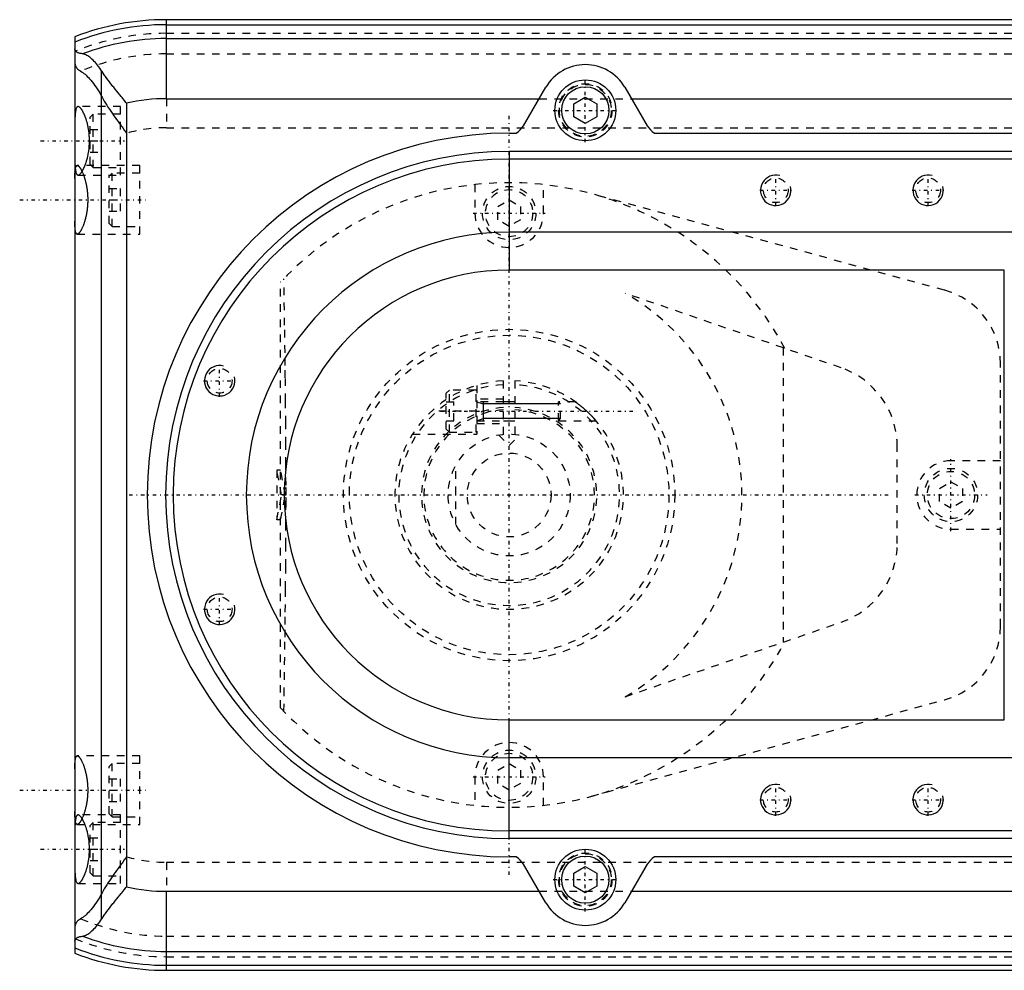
# Model space of a CAD drawing. Extents: x -614 to 147, y -88 to 88.
# Tile 1 of 8: x -614 to -485, y -62 to 62. Entities that reach past the tile are written whole.
import ezdxf

# ---------------------------------------------------------------- set-up
doc = ezdxf.new("R2010")
doc.units = 0
doc.linetypes.add('CENTER', pattern=[1.5, 0.45, -0.5, 0.05, -0.5])
doc.linetypes.add('DASHED', pattern=[2, 1, -1])
for name, color, linetype in [('AM_0', 7, 'CONTINUOUS'), ('AM_10', 7, 'CONTINUOUS'), ('AM_3', 7, 'DASHED'), ('AM_7', 7, 'CENTER')]:
    doc.layers.add(name, color=color, linetype=linetype)

msp = doc.modelspace()

# ---------------------------------------------------------------- linework, layer by layer
at = {"layer": 'AM_0', "color": 7, "linetype": 'CONTINUOUS'}
for p, q in [((-331.09, 62.4), (-595, 62.4)), ((-595, 52.03), (-595, 62.4)), ((-595, 61.74), (-335.61, 61.74)), ((-607, 60.17), (-607, -60.17)), ((-595, 59.93), (-341.37, 59.93)), ((-603.51, -55.69), (-603.51, 55.69)), ((-548.13, 48.48), (-545.18, 53.53)), ((-534.82, 53.53), (-531.87, 48.48)), ((-595, 52.03), (-546.06, 52.03)), ((-541.5, 51.37), (-540, 52.23)), ((-540, 52.23), (-538.5, 51.37)), ((-533.94, 52.03), (-345.5, 52.03)), ((-600.21, 51.43), (-600.21, -51.43)), ((-541.5, 49.63), (-541.5, 51.37)), ((-538.5, 51.37), (-538.5, 49.63)), ((-540, 48.77), (-541.5, 49.63)), ((-538.5, 49.63), (-540, 48.77)), ((-550, 47.5), (-549.06, 47.5)), ((-530.94, 47.5), (-410, 47.5)), ((-415.51, 45.1), (-550, 45.1)), ((-550, 45.1), (-550, 29.53)), ((-416.02, 44.1), (-550, 44.1)), ((-476.39, 34.5), (-550, 34.5)), ((-485, 29.53), (-550, 29.53)), ((-485, -29.53), (-485, 29.53)), ((-549.25, 12.25), (-550.75, 12.25)), ((-550.75, 9.75), (-549.25, 9.75)), ((-550, -45.1), (-550, -29.53)), ((-550, -29.53), (-485, -29.53)), ((-476.39, -34.5), (-550, -34.5)), ((-416.02, -44.1), (-550, -44.1)), ((-415.51, -45.1), (-550, -45.1)), ((-549.06, -47.5), (-550, -47.5)), ((-410, -47.5), (-530.94, -47.5)), ((-545.18, -53.53), (-548.13, -48.48)), ((-541.5, -49.63), (-540, -48.77)), ((-540, -48.77), (-538.5, -49.63)), ((-531.87, -48.48), (-534.82, -53.53)), ((-541.5, -51.37), (-541.5, -49.63)), ((-538.5, -49.63), (-538.5, -51.37)), ((-540, -52.23), (-541.5, -51.37)), ((-538.5, -51.37), (-540, -52.23)), ((-595, -62.4), (-595, -52.03)), ((-595, -52.03), (-546.06, -52.03)), ((-533.94, -52.03), (-345.5, -52.03)), ((-595, -59.93), (-341.37, -59.93)), ((-595, -61.74), (-335.61, -61.74)), ((-595, -62.4), (-331.09, -62.4))]:
    msp.add_line(p, q, dxfattribs=at)
for points in [[(-605.99, 57.91, 0), (-606.04, 57.92, 0), (-606.15, 57.94, 0), (-606.25, 57.96, 0), (-606.3, 57.97, 0), (-606.35, 57.98, 0), (-606.44, 58, 0), (-606.52, 58.03, 0), (-606.6, 58.06, 0), (-606.66, 58.09, 0), (-606.73, 58.13, 0), (-606.75, 58.15, 0), (-606.78, 58.17, 0), (-606.83, 58.21, 0), (-606.87, 58.25, 0), (-606.91, 58.29, 0), (-606.94, 58.34, 0), (-606.96, 58.39, 0), (-606.97, 58.42, 0), (-606.98, 58.44, 0), (-606.99, 58.5, 0), (-607, 58.55, 0), (-607, 58.58, 0)], [(-603.51, 55.69, 0), (-603.58, 55.8, 0), (-603.73, 56.02, 0), (-603.87, 56.22, 0), (-603.95, 56.32, 0), (-604.02, 56.42, 0), (-604.17, 56.6, 0), (-604.32, 56.77, 0), (-604.47, 56.93, 0), (-604.62, 57.08, 0), (-604.76, 57.22, 0), (-604.84, 57.28, 0), (-604.91, 57.34, 0), (-605.05, 57.46, 0), (-605.19, 57.56, 0), (-605.32, 57.65, 0), (-605.45, 57.72, 0), (-605.58, 57.79, 0), (-605.64, 57.81, 0), (-605.7, 57.84, 0), (-605.82, 57.88, 0), (-605.93, 57.9, 0), (-605.99, 57.91, 0)], [(-600.21, 51.43, 0), (-600.31, 51.55, 0), (-600.51, 51.8, 0), (-600.72, 52.05, 0), (-600.82, 52.17, 0), (-600.92, 52.3, 0), (-601.12, 52.54, 0), (-601.32, 52.79, 0), (-601.52, 53.03, 0), (-601.72, 53.27, 0), (-601.91, 53.52, 0), (-602.01, 53.63, 0), (-602.1, 53.75, 0), (-602.29, 53.99, 0), (-602.47, 54.23, 0), (-602.65, 54.46, 0), (-602.82, 54.69, 0), (-602.99, 54.92, 0), (-603.07, 55.03, 0), (-603.15, 55.14, 0), (-603.3, 55.36, 0), (-603.44, 55.58, 0), (-603.51, 55.69, 0)], [(-607, 41.54, 0), (-607, 41.63, 0), (-607, 41.79, 0), (-607, 41.95, 0), (-607, 42.03, 0), (-606.99, 42.1, 0), (-606.99, 42.25, 0), (-606.98, 42.39, 0), (-606.97, 42.51, 0), (-606.96, 42.64, 0), (-606.95, 42.75, 0), (-606.94, 42.8, 0), (-606.93, 42.85, 0), (-606.91, 42.94, 0), (-606.89, 43.02, 0), (-606.87, 43.08, 0), (-606.84, 43.14, 0), (-606.81, 43.18, 0), (-606.79, 43.2, 0), (-606.78, 43.22, 0), (-606.74, 43.24, 0), (-606.7, 43.25, 0), (-606.69, 43.25, 0)], [(-606.69, 43.25, 0), (-606.67, 43.25, 0), (-606.65, 43.25, 0), (-606.63, 43.24, 0), (-606.61, 43.23, 0), (-606.6, 43.23, 0), (-606.57, 43.21, 0), (-606.55, 43.19, 0), (-606.52, 43.17, 0), (-606.49, 43.15, 0), (-606.46, 43.12, 0), (-606.44, 43.1, 0), (-606.43, 43.08, 0), (-606.4, 43.04, 0), (-606.36, 43, 0), (-606.33, 42.96, 0), (-606.3, 42.91, 0), (-606.27, 42.86, 0), (-606.25, 42.83, 0), (-606.23, 42.8, 0), (-606.2, 42.74, 0), (-606.16, 42.68, 0), (-606.15, 42.65, 0), (-606.13, 42.61, 0), (-606.09, 42.55, 0), (-606.06, 42.47, 0), (-606.04, 42.44, 0), (-606.03, 42.4, 0), (-605.99, 42.32, 0), (-605.96, 42.24, 0), (-605.93, 42.16, 0), (-605.89, 42.08, 0), (-605.86, 41.99, 0), (-605.84, 41.95, 0), (-605.83, 41.9, 0), (-605.8, 41.81, 0), (-605.77, 41.72, 0), (-605.74, 41.62, 0), (-605.71, 41.52, 0), (-605.68, 41.42, 0), (-605.66, 41.36, 0), (-605.65, 41.31, 0), (-605.62, 41.2, 0), (-605.59, 41.09, 0), (-605.56, 40.97, 0), (-605.54, 40.86, 0), (-605.51, 40.74, 0), (-605.5, 40.68, 0), (-605.49, 40.62, 0), (-605.47, 40.5, 0), (-605.45, 40.37, 0), (-605.43, 40.24, 0), (-605.41, 40.12, 0), (-605.39, 39.99, 0), (-605.38, 39.92, 0), (-605.38, 39.86, 0), (-605.36, 39.73, 0), (-605.35, 39.6, 0), (-605.34, 39.47, 0), (-605.33, 39.34, 0), (-605.33, 39.2, 0), (-605.32, 39.14, 0), (-605.32, 39.07, 0), (-605.32, 38.94, 0), (-605.32, 38.81, 0), (-605.32, 38.75, 0), (-605.32, 38.69, 0), (-605.32, 38.56, 0), (-605.32, 38.43, 0), (-605.32, 38.36, 0), (-605.33, 38.3, 0), (-605.33, 38.16, 0), (-605.34, 38.03, 0), (-605.35, 37.9, 0), (-605.36, 37.77, 0), (-605.38, 37.64, 0), (-605.38, 37.58, 0), (-605.39, 37.51, 0), (-605.41, 37.38, 0), (-605.43, 37.26, 0), (-605.45, 37.13, 0), (-605.47, 37, 0), (-605.49, 36.88, 0), (-605.5, 36.82, 0), (-605.51, 36.76, 0), (-605.54, 36.64, 0), (-605.56, 36.53, 0), (-605.59, 36.41, 0), (-605.62, 36.3, 0), (-605.65, 36.19, 0), (-605.66, 36.14, 0), (-605.68, 36.08, 0), (-605.71, 35.98, 0), (-605.74, 35.88, 0), (-605.77, 35.78, 0), (-605.8, 35.69, 0), (-605.83, 35.6, 0), (-605.84, 35.55, 0), (-605.86, 35.51, 0), (-605.89, 35.42, 0), (-605.93, 35.34, 0), (-605.96, 35.26, 0), (-605.99, 35.18, 0), (-606.03, 35.1, 0), (-606.04, 35.06, 0), (-606.06, 35.03, 0), (-606.09, 34.95, 0), (-606.13, 34.89, 0), (-606.15, 34.85, 0), (-606.16, 34.82, 0), (-606.2, 34.76, 0), (-606.23, 34.7, 0), (-606.25, 34.67, 0), (-606.27, 34.64, 0), (-606.3, 34.59, 0), (-606.33, 34.54, 0), (-606.36, 34.5, 0), (-606.4, 34.46, 0), (-606.43, 34.42, 0), (-606.44, 34.4, 0), (-606.46, 34.38, 0), (-606.49, 34.35, 0), (-606.52, 34.33, 0), (-606.55, 34.31, 0), (-606.57, 34.29, 0), (-606.6, 34.27, 0), (-606.61, 34.27, 0), (-606.63, 34.26, 0), (-606.65, 34.25, 0), (-606.67, 34.25, 0), (-606.69, 34.25, 0)], [(-606.69, 34.25, 0), (-606.7, 34.25, 0), (-606.74, 34.26, 0), (-606.78, 34.28, 0), (-606.79, 34.3, 0), (-606.81, 34.32, 0), (-606.84, 34.36, 0), (-606.87, 34.42, 0), (-606.89, 34.48, 0), (-606.91, 34.56, 0), (-606.93, 34.65, 0), (-606.94, 34.7, 0), (-606.95, 34.75, 0), (-606.96, 34.86, 0), (-606.97, 34.99, 0), (-606.98, 35.11, 0), (-606.99, 35.25, 0), (-606.99, 35.4, 0), (-607, 35.47, 0), (-607, 35.55, 0), (-607, 35.71, 0), (-607, 35.87, 0), (-607, 35.96, 0)], [(-607, -35.96, 0), (-607, -35.87, 0), (-607, -35.71, 0), (-607, -35.55, 0), (-607, -35.47, 0), (-606.99, -35.4, 0), (-606.99, -35.25, 0), (-606.98, -35.11, 0), (-606.97, -34.99, 0), (-606.96, -34.86, 0), (-606.95, -34.75, 0), (-606.94, -34.7, 0), (-606.93, -34.65, 0), (-606.91, -34.56, 0), (-606.89, -34.48, 0), (-606.87, -34.42, 0), (-606.84, -34.36, 0), (-606.81, -34.32, 0), (-606.79, -34.3, 0), (-606.78, -34.28, 0), (-606.74, -34.26, 0), (-606.7, -34.25, 0), (-606.69, -34.25, 0)], [(-606.69, -34.25, 0), (-606.67, -34.25, 0), (-606.65, -34.25, 0), (-606.63, -34.26, 0), (-606.61, -34.27, 0), (-606.6, -34.27, 0), (-606.57, -34.29, 0), (-606.55, -34.31, 0), (-606.52, -34.33, 0), (-606.49, -34.35, 0), (-606.46, -34.38, 0), (-606.44, -34.4, 0), (-606.43, -34.42, 0), (-606.4, -34.46, 0), (-606.36, -34.5, 0), (-606.33, -34.54, 0), (-606.3, -34.59, 0), (-606.27, -34.64, 0), (-606.25, -34.67, 0), (-606.23, -34.7, 0), (-606.2, -34.76, 0), (-606.16, -34.82, 0), (-606.15, -34.85, 0), (-606.13, -34.89, 0), (-606.09, -34.95, 0), (-606.06, -35.03, 0), (-606.04, -35.06, 0), (-606.03, -35.1, 0), (-605.99, -35.18, 0), (-605.96, -35.26, 0), (-605.93, -35.34, 0), (-605.89, -35.42, 0), (-605.86, -35.51, 0), (-605.84, -35.55, 0), (-605.83, -35.6, 0), (-605.8, -35.69, 0), (-605.77, -35.78, 0), (-605.74, -35.88, 0), (-605.71, -35.98, 0), (-605.68, -36.08, 0), (-605.66, -36.14, 0), (-605.65, -36.19, 0), (-605.62, -36.3, 0), (-605.59, -36.41, 0), (-605.56, -36.53, 0), (-605.54, -36.64, 0), (-605.51, -36.76, 0), (-605.5, -36.82, 0), (-605.49, -36.88, 0), (-605.47, -37, 0), (-605.45, -37.13, 0), (-605.43, -37.26, 0), (-605.41, -37.38, 0), (-605.39, -37.51, 0), (-605.38, -37.58, 0), (-605.38, -37.64, 0), (-605.36, -37.77, 0), (-605.35, -37.9, 0), (-605.34, -38.03, 0), (-605.33, -38.16, 0), (-605.33, -38.3, 0), (-605.32, -38.36, 0), (-605.32, -38.43, 0), (-605.32, -38.56, 0), (-605.32, -38.69, 0), (-605.32, -38.75, 0), (-605.32, -38.81, 0), (-605.32, -38.94, 0), (-605.32, -39.07, 0), (-605.32, -39.14, 0), (-605.33, -39.2, 0), (-605.33, -39.34, 0), (-605.34, -39.47, 0), (-605.35, -39.6, 0), (-605.36, -39.73, 0), (-605.38, -39.86, 0), (-605.38, -39.92, 0), (-605.39, -39.99, 0), (-605.41, -40.12, 0), (-605.43, -40.24, 0), (-605.45, -40.37, 0), (-605.47, -40.49, 0), (-605.49, -40.62, 0), (-605.5, -40.68, 0), (-605.51, -40.74, 0), (-605.54, -40.86, 0), (-605.56, -40.97, 0), (-605.59, -41.09, 0), (-605.62, -41.2, 0), (-605.65, -41.31, 0), (-605.66, -41.36, 0), (-605.68, -41.42, 0), (-605.71, -41.52, 0), (-605.74, -41.62, 0), (-605.77, -41.72, 0), (-605.8, -41.81, 0), (-605.83, -41.9, 0), (-605.84, -41.95, 0), (-605.86, -41.99, 0), (-605.89, -42.08, 0), (-605.93, -42.16, 0), (-605.96, -42.24, 0), (-605.99, -42.32, 0), (-606.03, -42.4, 0), (-606.04, -42.44, 0), (-606.06, -42.47, 0), (-606.09, -42.54, 0), (-606.13, -42.61, 0), (-606.15, -42.65, 0), (-606.16, -42.68, 0), (-606.2, -42.74, 0), (-606.23, -42.8, 0), (-606.25, -42.83, 0), (-606.27, -42.86, 0), (-606.3, -42.91, 0), (-606.33, -42.96, 0), (-606.36, -43, 0), (-606.4, -43.04, 0), (-606.43, -43.08, 0), (-606.44, -43.1, 0), (-606.46, -43.12, 0), (-606.49, -43.15, 0), (-606.52, -43.17, 0), (-606.55, -43.19, 0), (-606.57, -43.21, 0), (-606.6, -43.23, 0), (-606.61, -43.23, 0), (-606.63, -43.24, 0), (-606.65, -43.25, 0), (-606.67, -43.25, 0), (-606.69, -43.25, 0)], [(-606.69, -43.25, 0), (-606.7, -43.25, 0), (-606.74, -43.24, 0), (-606.78, -43.22, 0), (-606.79, -43.2, 0), (-606.81, -43.18, 0), (-606.84, -43.14, 0), (-606.87, -43.08, 0), (-606.89, -43.02, 0), (-606.91, -42.94, 0), (-606.93, -42.85, 0), (-606.94, -42.8, 0), (-606.95, -42.75, 0), (-606.96, -42.64, 0), (-606.97, -42.51, 0), (-606.98, -42.39, 0), (-606.99, -42.25, 0), (-606.99, -42.1, 0), (-607, -42.03, 0), (-607, -41.95, 0), (-607, -41.79, 0), (-607, -41.63, 0), (-607, -41.54, 0)], [(-603.51, -55.69, 0), (-603.44, -55.58, 0), (-603.3, -55.36, 0), (-603.15, -55.14, 0), (-603.07, -55.03, 0), (-602.99, -54.92, 0), (-602.82, -54.69, 0), (-602.65, -54.46, 0), (-602.47, -54.23, 0), (-602.29, -53.99, 0), (-602.1, -53.75, 0), (-602.01, -53.63, 0), (-601.91, -53.52, 0), (-601.72, -53.27, 0), (-601.52, -53.03, 0), (-601.32, -52.79, 0), (-601.12, -52.54, 0), (-600.92, -52.3, 0), (-600.82, -52.17, 0), (-600.72, -52.05, 0), (-600.51, -51.8, 0), (-600.31, -51.55, 0), (-600.21, -51.43, 0)], [(-605.99, -57.91, 0), (-605.93, -57.9, 0), (-605.82, -57.88, 0), (-605.7, -57.84, 0), (-605.64, -57.81, 0), (-605.58, -57.79, 0), (-605.45, -57.72, 0), (-605.32, -57.65, 0), (-605.19, -57.56, 0), (-605.05, -57.46, 0), (-604.91, -57.34, 0), (-604.84, -57.28, 0), (-604.76, -57.22, 0), (-604.62, -57.08, 0), (-604.47, -56.93, 0), (-604.32, -56.77, 0), (-604.17, -56.6, 0), (-604.02, -56.42, 0), (-603.95, -56.32, 0), (-603.87, -56.22, 0), (-603.73, -56.02, 0), (-603.58, -55.8, 0), (-603.51, -55.69, 0)], [(-607, -58.58, 0), (-607, -58.55, 0), (-606.99, -58.5, 0), (-606.98, -58.44, 0), (-606.97, -58.42, 0), (-606.96, -58.39, 0), (-606.94, -58.34, 0), (-606.91, -58.29, 0), (-606.87, -58.25, 0), (-606.83, -58.21, 0), (-606.78, -58.17, 0), (-606.75, -58.15, 0), (-606.73, -58.13, 0), (-606.66, -58.09, 0), (-606.6, -58.06, 0), (-606.52, -58.03, 0), (-606.44, -58, 0), (-606.35, -57.98, 0), (-606.3, -57.97, 0), (-606.25, -57.96, 0), (-606.15, -57.94, 0), (-606.04, -57.92, 0), (-605.99, -57.91, 0)]]:
    msp.add_polyline3d(points, dxfattribs=at)
for centre, radius in [((-540, 50.5), 4), ((-540, 50.5), 3.1), ((-540, -50.5), 4), ((-540, -50.5), 3.1)]:
    msp.add_circle(centre, radius, dxfattribs=at)
for centre, radius, start, end in [((-595, 29), 33.4, 90, 111.0561), ((-595, 29), 32.74, 90, 111.5041), ((-595, 29), 30.93, 90, 110.8087), ((-540, 50.5), 6, 30.3357, 149.6643), ((-595, 29), 23.03, 90, 103.0689), ((-550.72, 50), 3, 303.5573, 329.6643), ((-529.28, 50), 3, 210.3357, 236.4427), ((-550, 0), 47.5, 90, 270), ((-550, 0), 45.1, 90, 270), ((-550, 0), 44.1, 90, 270), ((-550, 0), 34.5, 90, 270), ((-550, 0), 29.53, 90, 270), ((-550.72, -50), 3, 30.3357, 56.4427), ((-529.28, -50), 3, 123.5573, 149.6643), ((-595, -29), 23.03, 256.9311, 270), ((-540, -50.5), 6, 210.3357, 329.6643), ((-595, -29), 30.93, 249.1913, 270), ((-595, -29), 32.74, 248.4959, 270), ((-595, -29), 33.4, 248.9439, 270)]:
    msp.add_arc(centre, radius, start, end, dxfattribs=at)
at = {"layer": 'AM_10', "color": 7, "linetype": 'CONTINUOUS'}
for p, q in [((-554.25, 12.25), (-553.4, 11.97)), ((-553.4, 12.25), (-553.4, 9.75)), ((-543.25, 11.97), (-553.4, 11.97)), ((-554.25, 9.75), (-553.4, 10.03)), ((-543.25, 10.03), (-553.4, 10.03))]:
    msp.add_line(p, q, dxfattribs=at)
for centre in [(-515, 40), (-495, 40), (-588, 15), (-588, -15), (-515, -40), (-495, -40)]:
    msp.add_arc(centre, 2, 75, 15, dxfattribs=at)
at = {"layer": 'AM_3', "color": 6, "linetype": 'DASHED'}
for p, q in [((-595, 60.61), (-216.5, 60.61)), ((-595, 57.91), (-216.5, 57.91)), ((-595, 52.03), (-595, 48.21)), ((-546.06, 52.03), (-533.94, 52.03)), ((-601, 51), (-606.59, 51)), ((-601, 42), (-601, 51)), ((-604.6, 50), (-605, 49.6)), ((-605, 43.4), (-605, 49.6)), ((-601, 50), (-604.6, 50)), ((-604.6, 43), (-604.6, 50)), ((-605, 48), (-603.5, 48)), ((-603.5, 45), (-603.5, 48)), ((-595, 48.21), (-216.5, 48.21)), ((-605, 46.5), (-603.5, 46.5)), ((-605, 45), (-603.5, 45)), ((-598.5, 43.25), (-606.69, 43.25)), ((-605, 43.4), (-604.6, 43)), ((-604.6, 43), (-601, 43)), ((-598.5, 34.25), (-598.5, 43.25)), ((-606.59, 42), (-601, 42)), ((-602.1, 42.25), (-602.5, 41.85)), ((-602.5, 35.65), (-602.5, 41.85)), ((-598.5, 42.25), (-602.1, 42.25)), ((-602.1, 35.25), (-602.1, 42.25)), ((-602.5, 40.25), (-601, 40.25)), ((-601, 37.25), (-601, 40.25)), ((-554.5, 40.75), (-554.5, 37)), ((-545.5, 37), (-545.5, 40.75)), ((-492.87, 26.9), (-539.2, 39.55)), ((-602.5, 38.75), (-601, 38.75)), ((-551.5, 37.87), (-550, 38.73)), ((-551.5, 36.13), (-551.5, 37.87)), ((-550, 38.73), (-548.5, 37.87)), ((-548.5, 37.87), (-548.5, 36.13)), ((-602.5, 37.25), (-601, 37.25)), ((-602.5, 35.65), (-602.1, 35.25)), ((-602.1, 35.25), (-598.5, 35.25)), ((-550, 35.27), (-551.5, 36.13)), ((-548.5, 36.13), (-550, 35.27)), ((-606.69, 34.25), (-598.5, 34.25)), ((-580, -27.95), (-580, 27.95)), ((-506.43, 16.7), (-534.76, 26.48)), ((-514.05, 19.33), (-514.05, -19.33)), ((-485.5, -17.25), (-485.5, 17.25)), ((-554.25, 14.39), (-554.25, 8)), ((-550.75, 7.96), (-550.75, 14.98)), ((-549.25, 14.98), (-549.25, 7.96)), ((-557.85, 13.75), (-558.25, 13.35)), ((-558.25, 8.65), (-558.25, 13.35)), ((-554.35, 13.75), (-557.85, 13.75)), ((-557.85, 8.25), (-557.85, 13.75)), ((-554.35, 8.25), (-554.35, 13.75)), ((-558.25, 12.25), (-557.25, 12.25)), ((-557.25, 9.75), (-557.25, 12.25)), ((-550.75, 12.6), (-554.25, 12.6)), ((-550.75, 12.25), (-554.25, 12.25)), ((-541.34, 12.25), (-543.53, 12.25)), ((-543.25, 11.97), (-543.53, 12.25)), ((-543.53, 9.75), (-543.53, 12.25)), ((-543.25, 10.03), (-543.25, 11.97)), ((-554.25, 11), (-560.2, 11)), ((-558.25, 9.75), (-557.25, 9.75)), ((-554.25, 9.75), (-550.75, 9.75)), ((-554.25, 9.4), (-550.75, 9.4)), ((-543.53, 9.75), (-543.25, 10.03)), ((-543.53, 9.75), (-538.6, 9.75)), ((-562.69, 8), (-554.25, 8)), ((-558.25, 8.65), (-557.85, 8.25)), ((-557.85, 8.25), (-554.35, 8.25)), ((-551.38, 7.88), (-550, 6.5)), ((-550, 6.5), (-548.62, 7.88)), ((-499.05, -6.35), (-499.05, 6.35)), ((-485.5, 4.5), (-492, 4.5)), ((-580.5, 3.25), (-580.5, -3.25)), ((-580, 3.25), (-580.5, 3.25)), ((-579.87, 0), (-580.5, 3.25)), ((-579.37, 0), (-580, 3.25)), ((-557, -3.87), (-557, 3.87)), ((-493.5, 0.87), (-492, 1.73)), ((-492, 1.73), (-490.5, 0.87)), ((-493.5, -0.87), (-493.5, 0.87)), ((-490.5, 0.87), (-490.5, -0.87)), ((-580.5, -3.25), (-579.87, 0)), ((-580, -3.25), (-579.37, 0)), ((-579.37, 0), (-579.87, 0)), ((-492, -1.73), (-493.5, -0.87)), ((-490.5, -0.87), (-492, -1.73)), ((-580, -3.25), (-580.5, -3.25)), ((-492, -4.5), (-485.5, -4.5)), ((-534.76, -26.48), (-506.43, -16.7)), ((-539.2, -39.55), (-492.87, -26.9)), ((-598.5, -34.25), (-606.69, -34.25)), ((-598.5, -43.25), (-598.5, -34.25)), ((-602.1, -35.25), (-602.5, -35.65)), ((-602.5, -41.85), (-602.5, -35.65)), ((-598.5, -35.25), (-602.1, -35.25)), ((-602.1, -42.25), (-602.1, -35.25)), ((-551.5, -36.13), (-550, -35.27)), ((-551.5, -37.87), (-551.5, -36.13)), ((-550, -35.27), (-548.5, -36.13)), ((-548.5, -36.13), (-548.5, -37.87)), ((-602.5, -37.25), (-601, -37.25)), ((-601, -40.25), (-601, -37.25)), ((-554.5, -37), (-554.5, -40.75)), ((-545.5, -40.75), (-545.5, -37)), ((-602.5, -38.75), (-601, -38.75)), ((-550, -38.73), (-551.5, -37.87)), ((-548.5, -37.87), (-550, -38.73)), ((-602.5, -40.25), (-601, -40.25)), ((-601, -42), (-606.59, -42)), ((-602.5, -41.85), (-602.1, -42.25)), ((-602.1, -42.25), (-598.5, -42.25)), ((-601, -51), (-601, -42)), ((-606.69, -43.25), (-598.5, -43.25)), ((-604.6, -43), (-605, -43.4)), ((-605, -49.6), (-605, -43.4)), ((-601, -43), (-604.6, -43)), ((-604.6, -50), (-604.6, -43)), ((-605, -45), (-603.5, -45)), ((-603.5, -48), (-603.5, -45)), ((-605, -46.5), (-603.5, -46.5)), ((-605, -48), (-603.5, -48)), ((-595, -48.21), (-216.5, -48.21)), ((-595, -48.21), (-595, -52.03)), ((-605, -49.6), (-604.6, -50)), ((-604.6, -50), (-601, -50)), ((-606.59, -51), (-601, -51)), ((-546.06, -52.03), (-533.94, -52.03)), ((-595, -57.91), (-216.5, -57.91)), ((-595, -60.61), (-216.5, -60.61))]:
    msp.add_line(p, q, dxfattribs=at)
for points in [[(-607, 56.79, 0), (-607, 56.75, 0), (-606.99, 56.67, 0), (-606.99, 56.59, 0), (-606.98, 56.55, 0), (-606.97, 56.52, 0), (-606.95, 56.44, 0), (-606.93, 56.37, 0), (-606.9, 56.3, 0), (-606.87, 56.23, 0), (-606.84, 56.17, 0), (-606.82, 56.14, 0), (-606.79, 56.11, 0), (-606.75, 56.04, 0), (-606.7, 55.98, 0), (-606.64, 55.92, 0), (-606.58, 55.87, 0), (-606.51, 55.81, 0), (-606.48, 55.79, 0), (-606.44, 55.76, 0), (-606.37, 55.71, 0), (-606.29, 55.66, 0), (-606.24, 55.64, 0)], [(-606.24, 55.64, 0), (-606.19, 55.61, 0), (-606.07, 55.53, 0), (-605.94, 55.45, 0), (-605.88, 55.4, 0), (-605.81, 55.34, 0), (-605.67, 55.23, 0), (-605.53, 55.1, 0), (-605.38, 54.96, 0), (-605.23, 54.8, 0), (-605.07, 54.63, 0), (-604.99, 54.54, 0), (-604.91, 54.45, 0), (-604.75, 54.25, 0), (-604.58, 54.04, 0), (-604.41, 53.81, 0), (-604.25, 53.58, 0), (-604.08, 53.33, 0), (-604, 53.2, 0), (-603.91, 53.06, 0), (-603.75, 52.79, 0), (-603.59, 52.5, 0), (-603.51, 52.35, 0)], [(-603.51, 52.35, 0), (-603.44, 52.22, 0), (-603.3, 51.97, 0), (-603.15, 51.71, 0), (-603.07, 51.58, 0), (-602.99, 51.45, 0), (-602.83, 51.19, 0), (-602.66, 50.92, 0), (-602.48, 50.66, 0), (-602.3, 50.39, 0), (-602.11, 50.12, 0), (-602.02, 49.98, 0), (-601.92, 49.84, 0), (-601.73, 49.57, 0), (-601.53, 49.3, 0), (-601.33, 49.02, 0), (-601.13, 48.75, 0), (-600.92, 48.47, 0), (-600.82, 48.33, 0), (-600.72, 48.19, 0), (-600.52, 47.91, 0), (-600.31, 47.63, 0), (-600.21, 47.49, 0)], [(-606.59, 51, 0), (-606.62, 51, 0), (-606.67, 50.98, 0), (-606.72, 50.95, 0), (-606.74, 50.93, 0), (-606.76, 50.9, 0), (-606.8, 50.83, 0), (-606.84, 50.75, 0), (-606.87, 50.65, 0), (-606.9, 50.53, 0), (-606.92, 50.4, 0), (-606.93, 50.32, 0), (-606.94, 50.25, 0), (-606.96, 50.08, 0), (-606.97, 49.91, 0), (-606.98, 49.73, 0), (-606.99, 49.53, 0), (-606.99, 49.33, 0), (-607, 49.22, 0), (-607, 49.1, 0), (-607, 48.87, 0), (-607, 48.62, 0), (-607, 48.5, 0)], [(-605.68, 43.25, 0), (-605.67, 43.28, 0), (-605.64, 43.35, 0), (-605.62, 43.42, 0), (-605.6, 43.45, 0), (-605.59, 43.49, 0), (-605.57, 43.56, 0), (-605.54, 43.63, 0), (-605.52, 43.71, 0), (-605.49, 43.78, 0), (-605.47, 43.86, 0), (-605.46, 43.9, 0), (-605.44, 43.94, 0), (-605.42, 44.03, 0), (-605.4, 44.11, 0), (-605.37, 44.2, 0), (-605.35, 44.28, 0), (-605.33, 44.37, 0), (-605.32, 44.42, 0), (-605.31, 44.46, 0), (-605.29, 44.55, 0), (-605.27, 44.64, 0), (-605.26, 44.69, 0), (-605.25, 44.74, 0), (-605.24, 44.83, 0), (-605.22, 44.92, 0), (-605.21, 44.97, 0), (-605.2, 45.02, 0), (-605.19, 45.12, 0), (-605.18, 45.21, 0), (-605.16, 45.31, 0), (-605.15, 45.41, 0), (-605.14, 45.51, 0), (-605.14, 45.56, 0), (-605.13, 45.61, 0), (-605.12, 45.71, 0), (-605.11, 45.81, 0), (-605.11, 45.91, 0), (-605.1, 46.01, 0), (-605.1, 46.1, 0), (-605.1, 46.15, 0), (-605.09, 46.2, 0), (-605.09, 46.3, 0), (-605.09, 46.4, 0), (-605.09, 46.5, 0), (-605.09, 46.6, 0), (-605.09, 46.69, 0), (-605.09, 46.74, 0), (-605.09, 46.79, 0), (-605.1, 46.89, 0), (-605.1, 46.99, 0), (-605.11, 47.09, 0), (-605.11, 47.19, 0), (-605.12, 47.29, 0), (-605.13, 47.34, 0), (-605.13, 47.39, 0), (-605.14, 47.49, 0), (-605.15, 47.59, 0), (-605.16, 47.69, 0), (-605.18, 47.78, 0), (-605.19, 47.88, 0), (-605.2, 47.93, 0), (-605.2, 47.98, 0), (-605.22, 48.07, 0), (-605.24, 48.17, 0), (-605.24, 48.21, 0), (-605.25, 48.26, 0), (-605.27, 48.35, 0), (-605.29, 48.45, 0), (-605.3, 48.49, 0), (-605.31, 48.54, 0), (-605.33, 48.63, 0), (-605.35, 48.71, 0), (-605.37, 48.8, 0), (-605.4, 48.89, 0), (-605.42, 48.97, 0), (-605.43, 49.01, 0), (-605.44, 49.05, 0), (-605.47, 49.13, 0), (-605.49, 49.21, 0), (-605.52, 49.29, 0), (-605.54, 49.37, 0), (-605.56, 49.44, 0), (-605.58, 49.48, 0), (-605.59, 49.51, 0), (-605.62, 49.58, 0), (-605.64, 49.65, 0), (-605.67, 49.72, 0), (-605.69, 49.78, 0), (-605.72, 49.85, 0), (-605.73, 49.88, 0), (-605.75, 49.91, 0), (-605.77, 49.97, 0), (-605.8, 50.03, 0), (-605.83, 50.09, 0), (-605.86, 50.15, 0), (-605.89, 50.21, 0), (-605.9, 50.23, 0), (-605.91, 50.26, 0), (-605.94, 50.31, 0), (-605.97, 50.37, 0), (-606, 50.42, 0), (-606.03, 50.46, 0), (-606.06, 50.51, 0), (-606.07, 50.53, 0), (-606.08, 50.55, 0), (-606.11, 50.6, 0), (-606.14, 50.64, 0), (-606.15, 50.66, 0), (-606.17, 50.67, 0), (-606.19, 50.71, 0), (-606.22, 50.74, 0), (-606.23, 50.76, 0), (-606.25, 50.78, 0), (-606.27, 50.81, 0), (-606.3, 50.83, 0), (-606.33, 50.86, 0), (-606.35, 50.88, 0), (-606.38, 50.91, 0), (-606.39, 50.91, 0), (-606.4, 50.92, 0), (-606.43, 50.94, 0), (-606.45, 50.96, 0), (-606.47, 50.97, 0), (-606.5, 50.98, 0), (-606.52, 50.99, 0), (-606.53, 50.99, 0), (-606.54, 50.99, 0), (-606.56, 51, 0), (-606.58, 51, 0), (-606.59, 51, 0)], [(-607, 44.5, 0), (-607, 44.38, 0), (-607, 44.13, 0), (-607, 43.9, 0), (-607, 43.78, 0), (-606.99, 43.67, 0), (-606.99, 43.47, 0), (-606.98, 43.27, 0), (-606.97, 43.09, 0), (-606.96, 42.92, 0), (-606.94, 42.75, 0), (-606.93, 42.68, 0), (-606.92, 42.6, 0), (-606.9, 42.47, 0), (-606.87, 42.35, 0), (-606.84, 42.25, 0), (-606.8, 42.17, 0), (-606.76, 42.1, 0), (-606.74, 42.07, 0), (-606.72, 42.05, 0), (-606.67, 42.02, 0), (-606.62, 42, 0), (-606.59, 42, 0)], [(-606.06, 42.48, 0), (-606.05, 42.49, 0), (-606.03, 42.53, 0), (-606.01, 42.56, 0), (-606, 42.58, 0), (-605.99, 42.6, 0), (-605.97, 42.64, 0), (-605.94, 42.68, 0), (-605.92, 42.72, 0), (-605.9, 42.76, 0), (-605.88, 42.8, 0), (-605.87, 42.83, 0), (-605.86, 42.85, 0), (-605.84, 42.89, 0), (-605.82, 42.94, 0), (-605.79, 42.98, 0), (-605.77, 43.03, 0), (-605.75, 43.08, 0), (-605.74, 43.1, 0), (-605.73, 43.13, 0), (-605.71, 43.17, 0), (-605.69, 43.22, 0), (-605.68, 43.25, 0)], [(-606.59, 42, 0), (-606.58, 42, 0), (-606.55, 42, 0), (-606.53, 42.01, 0), (-606.52, 42.01, 0), (-606.5, 42.02, 0), (-606.48, 42.03, 0), (-606.45, 42.04, 0), (-606.42, 42.06, 0), (-606.39, 42.08, 0), (-606.36, 42.11, 0), (-606.35, 42.12, 0), (-606.34, 42.13, 0), (-606.31, 42.16, 0), (-606.27, 42.19, 0), (-606.24, 42.23, 0), (-606.21, 42.27, 0), (-606.18, 42.31, 0), (-606.16, 42.33, 0), (-606.15, 42.35, 0), (-606.11, 42.4, 0), (-606.08, 42.45, 0), (-606.06, 42.48, 0)], [(-579.57, -28.4, 0), (-579.53, -26.25, 0), (-579.47, -22.28, 0), (-579.42, -18.68, 0), (-579.4, -17, 0), (-579.38, -15.38, 0), (-579.35, -12.31, 0), (-579.32, -9.41, 0), (-579.31, -6.64, 0), (-579.3, -3.95, 0), (-579.29, -1.31, 0), (-579.29, 0, 0), (-579.29, 1.31, 0), (-579.3, 3.95, 0), (-579.31, 6.64, 0), (-579.32, 9.41, 0), (-579.35, 12.31, 0), (-579.38, 15.38, 0), (-579.4, 17, 0), (-579.42, 18.68, 0), (-579.47, 22.28, 0), (-579.53, 26.25, 0), (-579.57, 28.4, 0)], [(-541.34, 12.25, 0), (-541.34, 12.25, 0), (-541.34, 12.25, 0), (-541.34, 12.25, 0), (-541.33, 12.24, 0), (-541.33, 12.24, 0), (-541.32, 12.23, 0), (-541.31, 12.23, 0), (-541.3, 12.22, 0), (-541.28, 12.21, 0), (-541.27, 12.2, 0), (-541.26, 12.19, 0), (-541.25, 12.18, 0), (-541.23, 12.17, 0), (-541.21, 12.16, 0), (-541.19, 12.14, 0), (-541.17, 12.12, 0), (-541.14, 12.1, 0), (-541.13, 12.1, 0), (-541.12, 12.09, 0), (-541.09, 12.07, 0), (-541.06, 12.05, 0), (-541.05, 12.04, 0), (-541.04, 12.03, 0), (-541.01, 12.01, 0), (-540.98, 11.98, 0), (-540.97, 11.97, 0), (-540.95, 11.96, 0), (-540.92, 11.94, 0), (-540.89, 11.92, 0), (-540.86, 11.9, 0), (-540.83, 11.87, 0), (-540.8, 11.85, 0), (-540.79, 11.84, 0), (-540.77, 11.83, 0), (-540.74, 11.8, 0), (-540.71, 11.78, 0), (-540.68, 11.75, 0), (-540.64, 11.72, 0), (-540.61, 11.7, 0), (-540.59, 11.68, 0), (-540.58, 11.67, 0), (-540.54, 11.64, 0), (-540.51, 11.61, 0), (-540.47, 11.59, 0), (-540.44, 11.56, 0), (-540.4, 11.53, 0), (-540.39, 11.51, 0), (-540.37, 11.5, 0), (-540.33, 11.47, 0), (-540.3, 11.44, 0), (-540.26, 11.41, 0), (-540.23, 11.38, 0), (-540.2, 11.35, 0), (-540.18, 11.34, 0), (-540.16, 11.32, 0), (-540.13, 11.29, 0), (-540.09, 11.26, 0), (-540.06, 11.23, 0), (-540.02, 11.2, 0), (-539.99, 11.17, 0), (-539.97, 11.15, 0), (-539.95, 11.14, 0), (-539.92, 11.11, 0), (-539.89, 11.08, 0), (-539.87, 11.06, 0), (-539.85, 11.05, 0), (-539.82, 11.02, 0), (-539.79, 10.99, 0), (-539.77, 10.97, 0), (-539.76, 10.96, 0), (-539.73, 10.93, 0), (-539.69, 10.9, 0), (-539.66, 10.87, 0), (-539.63, 10.83, 0), (-539.59, 10.8, 0), (-539.58, 10.79, 0), (-539.56, 10.77, 0), (-539.53, 10.74, 0), (-539.49, 10.71, 0), (-539.46, 10.67, 0), (-539.43, 10.64, 0), (-539.4, 10.61, 0), (-539.38, 10.59, 0), (-539.36, 10.58, 0), (-539.33, 10.55, 0), (-539.3, 10.51, 0), (-539.27, 10.48, 0), (-539.24, 10.45, 0), (-539.21, 10.42, 0), (-539.19, 10.4, 0), (-539.18, 10.39, 0), (-539.15, 10.36, 0), (-539.12, 10.33, 0), (-539.09, 10.3, 0), (-539.06, 10.27, 0), (-539.04, 10.24, 0), (-539.02, 10.22, 0), (-539.01, 10.21, 0), (-538.98, 10.18, 0), (-538.96, 10.15, 0), (-538.93, 10.13, 0), (-538.91, 10.1, 0), (-538.89, 10.07, 0), (-538.87, 10.06, 0), (-538.86, 10.05, 0), (-538.84, 10.02, 0), (-538.82, 10, 0), (-538.81, 9.99, 0), (-538.8, 9.98, 0), (-538.78, 9.95, 0), (-538.76, 9.93, 0), (-538.75, 9.92, 0), (-538.74, 9.91, 0), (-538.72, 9.89, 0), (-538.71, 9.87, 0), (-538.69, 9.85, 0), (-538.68, 9.84, 0), (-538.66, 9.82, 0), (-538.66, 9.81, 0), (-538.65, 9.81, 0), (-538.64, 9.79, 0), (-538.63, 9.78, 0), (-538.62, 9.77, 0), (-538.61, 9.77, 0), (-538.61, 9.76, 0), (-538.61, 9.76, 0), (-538.61, 9.75, 0), (-538.6, 9.75, 0), (-538.6, 9.75, 0), (-538.6, 9.75, 0)], [(-606.59, -42, 0), (-606.62, -42, 0), (-606.67, -42.02, 0), (-606.72, -42.05, 0), (-606.74, -42.07, 0), (-606.76, -42.1, 0), (-606.8, -42.17, 0), (-606.84, -42.25, 0), (-606.87, -42.35, 0), (-606.9, -42.47, 0), (-606.92, -42.6, 0), (-606.93, -42.68, 0), (-606.94, -42.75, 0), (-606.96, -42.92, 0), (-606.97, -43.09, 0), (-606.98, -43.27, 0), (-606.99, -43.47, 0), (-606.99, -43.67, 0), (-607, -43.78, 0), (-607, -43.9, 0), (-607, -44.13, 0), (-607, -44.38, 0), (-607, -44.5, 0)], [(-606.06, -42.48, 0), (-606.08, -42.45, 0), (-606.11, -42.4, 0), (-606.15, -42.35, 0), (-606.16, -42.33, 0), (-606.18, -42.31, 0), (-606.21, -42.27, 0), (-606.24, -42.23, 0), (-606.27, -42.19, 0), (-606.31, -42.16, 0), (-606.34, -42.13, 0), (-606.35, -42.12, 0), (-606.36, -42.11, 0), (-606.39, -42.08, 0), (-606.42, -42.06, 0), (-606.45, -42.04, 0), (-606.48, -42.03, 0), (-606.5, -42.02, 0), (-606.52, -42.01, 0), (-606.53, -42.01, 0), (-606.55, -42, 0), (-606.58, -42, 0), (-606.59, -42, 0)], [(-605.68, -43.25, 0), (-605.69, -43.22, 0), (-605.71, -43.17, 0), (-605.73, -43.13, 0), (-605.74, -43.1, 0), (-605.75, -43.08, 0), (-605.77, -43.03, 0), (-605.79, -42.98, 0), (-605.82, -42.94, 0), (-605.84, -42.89, 0), (-605.86, -42.85, 0), (-605.87, -42.83, 0), (-605.88, -42.8, 0), (-605.9, -42.76, 0), (-605.92, -42.72, 0), (-605.94, -42.68, 0), (-605.97, -42.64, 0), (-605.99, -42.6, 0), (-606, -42.58, 0), (-606.01, -42.56, 0), (-606.03, -42.53, 0), (-606.05, -42.49, 0), (-606.06, -42.48, 0)], [(-606.59, -51, 0), (-606.58, -51, 0), (-606.56, -51, 0), (-606.54, -50.99, 0), (-606.53, -50.99, 0), (-606.52, -50.99, 0), (-606.5, -50.98, 0), (-606.47, -50.97, 0), (-606.45, -50.96, 0), (-606.43, -50.94, 0), (-606.4, -50.92, 0), (-606.39, -50.91, 0), (-606.38, -50.91, 0), (-606.35, -50.88, 0), (-606.33, -50.86, 0), (-606.3, -50.83, 0), (-606.27, -50.81, 0), (-606.25, -50.78, 0), (-606.23, -50.76, 0), (-606.22, -50.74, 0), (-606.19, -50.71, 0), (-606.17, -50.67, 0), (-606.15, -50.66, 0), (-606.14, -50.64, 0), (-606.11, -50.6, 0), (-606.08, -50.55, 0), (-606.07, -50.53, 0), (-606.06, -50.51, 0), (-606.03, -50.46, 0), (-606, -50.42, 0), (-605.97, -50.37, 0), (-605.94, -50.31, 0), (-605.91, -50.26, 0), (-605.9, -50.23, 0), (-605.89, -50.21, 0), (-605.86, -50.15, 0), (-605.83, -50.09, 0), (-605.8, -50.03, 0), (-605.77, -49.97, 0), (-605.75, -49.91, 0), (-605.73, -49.88, 0), (-605.72, -49.85, 0), (-605.69, -49.78, 0), (-605.67, -49.72, 0), (-605.64, -49.65, 0), (-605.62, -49.58, 0), (-605.59, -49.51, 0), (-605.58, -49.48, 0), (-605.56, -49.44, 0), (-605.54, -49.37, 0), (-605.52, -49.29, 0), (-605.49, -49.21, 0), (-605.47, -49.13, 0), (-605.44, -49.05, 0), (-605.43, -49.01, 0), (-605.42, -48.97, 0), (-605.4, -48.89, 0), (-605.37, -48.8, 0), (-605.35, -48.71, 0), (-605.33, -48.63, 0), (-605.31, -48.54, 0), (-605.3, -48.49, 0), (-605.29, -48.45, 0), (-605.27, -48.35, 0), (-605.25, -48.26, 0), (-605.24, -48.21, 0), (-605.24, -48.17, 0), (-605.22, -48.07, 0), (-605.2, -47.98, 0), (-605.2, -47.93, 0), (-605.19, -47.88, 0), (-605.18, -47.78, 0), (-605.16, -47.69, 0), (-605.15, -47.59, 0), (-605.14, -47.49, 0), (-605.13, -47.39, 0), (-605.13, -47.34, 0), (-605.12, -47.29, 0), (-605.11, -47.19, 0), (-605.11, -47.09, 0), (-605.1, -46.99, 0), (-605.1, -46.89, 0), (-605.09, -46.79, 0), (-605.09, -46.74, 0), (-605.09, -46.69, 0), (-605.09, -46.6, 0), (-605.09, -46.5, 0), (-605.09, -46.4, 0), (-605.09, -46.3, 0), (-605.09, -46.2, 0), (-605.1, -46.15, 0), (-605.1, -46.1, 0), (-605.1, -46.01, 0), (-605.11, -45.91, 0), (-605.11, -45.81, 0), (-605.12, -45.71, 0), (-605.13, -45.61, 0), (-605.14, -45.56, 0), (-605.14, -45.51, 0), (-605.15, -45.41, 0), (-605.16, -45.31, 0), (-605.18, -45.21, 0), (-605.19, -45.12, 0), (-605.2, -45.02, 0), (-605.21, -44.97, 0), (-605.22, -44.92, 0), (-605.24, -44.83, 0), (-605.25, -44.74, 0), (-605.26, -44.69, 0), (-605.27, -44.64, 0), (-605.29, -44.55, 0), (-605.31, -44.46, 0), (-605.32, -44.42, 0), (-605.33, -44.37, 0), (-605.35, -44.28, 0), (-605.37, -44.2, 0), (-605.4, -44.11, 0), (-605.42, -44.03, 0), (-605.44, -43.94, 0), (-605.46, -43.9, 0), (-605.47, -43.86, 0), (-605.49, -43.78, 0), (-605.52, -43.71, 0), (-605.54, -43.63, 0), (-605.57, -43.56, 0), (-605.59, -43.49, 0), (-605.6, -43.45, 0), (-605.62, -43.42, 0), (-605.64, -43.35, 0), (-605.67, -43.28, 0), (-605.68, -43.25, 0)], [(-600.21, -47.49, 0), (-600.31, -47.63, 0), (-600.52, -47.91, 0), (-600.72, -48.19, 0), (-600.82, -48.33, 0), (-600.92, -48.47, 0), (-601.13, -48.75, 0), (-601.33, -49.02, 0), (-601.53, -49.3, 0), (-601.73, -49.57, 0), (-601.92, -49.84, 0), (-602.02, -49.98, 0), (-602.11, -50.12, 0), (-602.3, -50.39, 0), (-602.48, -50.66, 0), (-602.66, -50.92, 0), (-602.83, -51.19, 0), (-602.99, -51.45, 0), (-603.07, -51.58, 0), (-603.15, -51.71, 0), (-603.3, -51.97, 0), (-603.44, -52.22, 0), (-603.51, -52.35, 0)], [(-607, -48.5, 0), (-607, -48.62, 0), (-607, -48.87, 0), (-607, -49.1, 0), (-607, -49.22, 0), (-606.99, -49.33, 0), (-606.99, -49.53, 0), (-606.98, -49.73, 0), (-606.97, -49.91, 0), (-606.96, -50.08, 0), (-606.94, -50.25, 0), (-606.93, -50.32, 0), (-606.92, -50.4, 0), (-606.9, -50.53, 0), (-606.87, -50.65, 0), (-606.84, -50.75, 0), (-606.8, -50.83, 0), (-606.76, -50.9, 0), (-606.74, -50.93, 0), (-606.72, -50.95, 0), (-606.67, -50.98, 0), (-606.62, -51, 0), (-606.59, -51, 0)], [(-603.51, -52.35, 0), (-603.59, -52.5, 0), (-603.75, -52.79, 0), (-603.91, -53.06, 0), (-604, -53.2, 0), (-604.08, -53.33, 0), (-604.25, -53.58, 0), (-604.41, -53.81, 0), (-604.58, -54.04, 0), (-604.75, -54.25, 0), (-604.91, -54.45, 0), (-604.99, -54.54, 0), (-605.07, -54.63, 0), (-605.23, -54.8, 0), (-605.38, -54.96, 0), (-605.53, -55.1, 0), (-605.67, -55.23, 0), (-605.81, -55.35, 0), (-605.88, -55.4, 0), (-605.94, -55.45, 0), (-606.07, -55.53, 0), (-606.19, -55.61, 0), (-606.24, -55.64, 0)], [(-606.24, -55.64, 0), (-606.29, -55.66, 0), (-606.37, -55.71, 0), (-606.44, -55.76, 0), (-606.48, -55.79, 0), (-606.51, -55.81, 0), (-606.58, -55.87, 0), (-606.64, -55.92, 0), (-606.7, -55.98, 0), (-606.75, -56.04, 0), (-606.79, -56.11, 0), (-606.82, -56.14, 0), (-606.84, -56.17, 0), (-606.87, -56.23, 0), (-606.9, -56.3, 0), (-606.93, -56.37, 0), (-606.95, -56.44, 0), (-606.97, -56.52, 0), (-606.98, -56.55, 0), (-606.99, -56.59, 0), (-606.99, -56.67, 0), (-607, -56.75, 0), (-607, -56.79, 0)]]:
    msp.add_polyline3d(points, dxfattribs=at)
for centre, radius in [((-540, 50.5), 3.5), ((-540, 50.5), 3.4), ((-515, 40), 1.62), ((-495, 40), 1.62), ((-550, 37), 3.5), ((-550, 37), 3.1), ((-550, 0), 21.75), ((-550, 0), 20.97), ((-588, 15), 1.62), ((-550, 0), 8), ((-550, 0), 8), ((-550, 0), 5.5), ((-492, 0), 3.5), ((-492, 0), 3.1), ((-588, -15), 1.62), ((-550, -37), 3.5), ((-550, -37), 3.1), ((-515, -40), 1.62), ((-495, -40), 1.62), ((-540, -50.5), 3.5), ((-540, -50.5), 3.4)]:
    msp.add_circle(centre, radius, dxfattribs=at)
for centre, radius, start, end in [((-595, 29), 31.61, 90, 112.3116), ((-595, 29), 28.91, 90, 112.8816), ((-595, 29), 19.21, 90, 105.7256), ((-550, 0), 41, 27.9925, 137.0297), ((-550, 37), 4.5, 180, 0), ((-550, 0), 30.55, 299.9257, 60.0743), ((-495.5, 17.25), 10, 0, 74.7235), ((-510, 6.35), 10.95, 0, 70.9628), ((-550, 0), 15, 92.866, 87.134), ((-550, 0), 14.5, 92.9649, 87.0351), ((-554.35, 13.65), 0.1, 0, 90), ((-550, 0), 11.5, 93.7393, 86.2607), ((-550, 0), 11.2, 93.8396, 86.1604), ((-554.35, 8.35), 0.1, 270, 0), ((-492, 0), 4.5, 90, 270), ((-510, -6.35), 10.95, 289.0372, 0), ((-495.5, -17.25), 10, 285.2765, 0), ((-550, 0), 41, 222.9703, 332.0075), ((-550, -37), 4.5, 0, 180), ((-595, -29), 19.21, 254.2744, 270), ((-595, -29), 28.91, 247.1184, 270), ((-595, -29), 31.61, 247.6884, 270)]:
    msp.add_arc(centre, radius, start, end, dxfattribs=at)
at = {"layer": 'AM_7', "color": 4, "linetype": 'CENTER'}
for p, q in [((-540, 46.3), (-540, 54.7)), ((-544.2, 50.5), (-535.8, 50.5)), ((-550, -49.88), (-550, 49.88)), ((-611.5, 46.5), (-600.5, 46.5)), ((-515, 37.9), (-515, 42.1)), ((-495, 37.9), (-495, 42.1)), ((-517.1, 40), (-512.9, 40)), ((-497.1, 40), (-492.9, 40)), ((-614.25, 38.75), (-597.75, 38.75)), ((-554.73, 37), (-545.27, 37)), ((-588, 12.9), (-588, 17.1)), ((-550, -15.75), (-550, 15.75)), ((-590.1, 15), (-585.9, 15)), ((-559, 11), (-533.25, 11)), ((-492, -4.73), (-492, 4.72)), ((-599.88, 0), (-500.12, 0)), ((-565.75, 0), (-534.25, 0)), ((-496.73, 0), (-487.27, 0)), ((-588, -17.1), (-588, -12.9)), ((-590.1, -15), (-585.9, -15)), ((-554.73, -37), (-545.27, -37)), ((-614.25, -38.75), (-597.75, -38.75)), ((-515, -42.1), (-515, -37.9)), ((-495, -42.1), (-495, -37.9)), ((-517.1, -40), (-512.9, -40)), ((-497.1, -40), (-492.9, -40)), ((-611.5, -46.5), (-600.5, -46.5)), ((-540, -54.7), (-540, -46.3)), ((-544.2, -50.5), (-535.8, -50.5))]:
    msp.add_line(p, q, dxfattribs=at)

doc.saveas('drawing.dxf')
